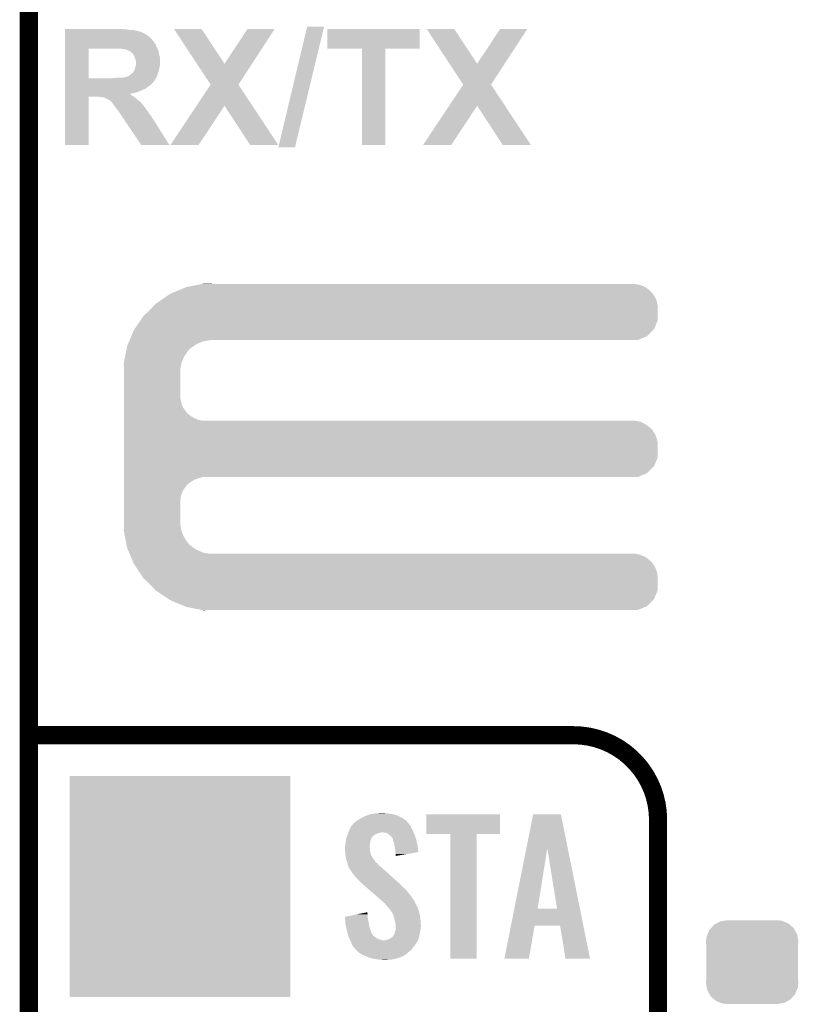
# Model space of a CAD drawing. Extents: x -0.05 to 0.95, y -0.15 to 2.1.
# Tile 15 of 51: x -0.05 to 0.2, y 0.66 to 0.99. Entities that reach past the tile are written whole.
import ezdxf

# ---------------------------------------------------------------- set-up
doc = ezdxf.new("R2010")
doc.units = 0
doc.layers.get('0').update_dxf_attribs({"linetype": 'CONTINUOUS'})
for name, color, linetype in [('LTE_IOT_13_CLICK_V101A_GKO', 9, 'CONTINUOUS'), ('LTE_IOT_13_CLICK_V101A_GTO', 11, 'CONTINUOUS'), ('LTE_IOT_13_CLICK_V101A_GTS', 8, 'CONTINUOUS')]:
    doc.layers.add(name, color=color, linetype=linetype)

# ---------------------------------------------------------------- blocks, each defined once
blk = doc.blocks.new('CUSTOM_86')
for points in [[(-0.01175, 0.01282), (-0.01057, 0.01347), (0.01194, 0.01282), (0.01032, 0.01347)], [(-0.01057, 0.01347), (-0.0092, 0.01369), (0.01032, 0.01347), (0.00976, 0.01369)], [(-0.0092, 0.01369), (-0.00825, 0.01385), (0.00976, 0.01369), (0.00825, 0.01385)], [(-0.01475, 0.00922), (-0.01419, 0.01059), (0.01485, 0.00922), (0.01409, 0.01059)], [(-0.01419, 0.01059), (-0.01358, 0.01127), (0.01409, 0.01059), (0.01371, 0.01127)], [(-0.01358, 0.01127), (-0.01263, 0.01234), (0.01371, 0.01127), (0.01249, 0.01234)], [(-0.01263, 0.01234), (-0.01175, 0.01282), (0.01249, 0.01234), (0.01194, 0.01282)], [(-0.01525, 0.0069), (-0.01508, 0.00841), (0.01525, 0.0069), (0.01499, 0.00841)], [(-0.0152, 0.00607), (-0.01525, 0.0069), (0.0152, 0.00607), (0.01525, 0.0069)], [(-0.01508, 0.00841), (-0.01475, 0.00922), (0.01499, 0.00841), (0.01485, 0.00922)], [(-0.0152, -0.00607), (-0.0152, 0.00607), (0.0152, -0.00607), (0.0152, 0.00607)], [(-0.01525, -0.0069), (-0.0152, -0.00607), (0.01525, -0.0069), (0.0152, -0.00607)], [(-0.01499, -0.00841), (-0.01525, -0.0069), (0.01508, -0.00841), (0.01525, -0.0069)], [(-0.01485, -0.00922), (-0.01499, -0.00841), (0.01475, -0.00922), (0.01508, -0.00841)], [(-0.01409, -0.01059), (-0.01485, -0.00922), (0.01419, -0.01059), (0.01475, -0.00922)], [(-0.01371, -0.01127), (-0.01409, -0.01059), (0.01358, -0.01127), (0.01419, -0.01059)], [(-0.01249, -0.01234), (-0.01371, -0.01127), (0.01263, -0.01234), (0.01358, -0.01127)], [(-0.01194, -0.01282), (-0.01249, -0.01234), (0.01175, -0.01282), (0.01263, -0.01234)], [(-0.01032, -0.01347), (-0.01194, -0.01282), (0.01057, -0.01347), (0.01175, -0.01282)], [(-0.00976, -0.01369), (-0.01032, -0.01347), (0.0092, -0.01369), (0.01057, -0.01347)], [(-0.00825, -0.01385), (-0.00976, -0.01369), (0.00825, -0.01385), (0.0092, -0.01369)]]:
    blk.add_solid(points)
blk = doc.blocks.new('SQUARE_89')
blk.add_solid([(0.0365, 0.0365), (0.0365, -0.0365), (-0.0365, 0.0365), (-0.0365, -0.0365)])

msp = doc.modelspace()

# ---------------------------------------------------------------- linework, layer by layer
at = {"layer": 'LTE_IOT_13_CLICK_V101A_GKO', "const_width": 0.006}
msp.add_lwpolyline([(-0.05, -0.15), (-0.05, 2.01)], dxfattribs=at)
at = {"layer": 'LTE_IOT_13_CLICK_V101A_GTO', "const_width": 0.006}
for points in [[(-0.05, 0.75), (0.13, 0.75)], [(0.158, -0.022), (0.158, 0.722)]]:
    msp.add_lwpolyline(points, dxfattribs=at)
msp.add_lwpolyline([(0.158, 0.722, 0.414214), (0.13, 0.75)], format="xyb", dxfattribs=at)
at = {"layer": 'LTE_IOT_13_CLICK_V101A_GTO'}
for points in [[(-0.038, 0.9833), (-0.038, 0.9834), (-0.019, 0.9833), (-0.0196, 0.9834)], [(-0.038, 0.9831), (-0.038, 0.9833), (-0.0168, 0.9831), (-0.0182, 0.9833)], [(-0.038, 0.983), (-0.038, 0.9831), (-0.0153, 0.983), (-0.0168, 0.9831)], [(-0.038, 0.9827), (-0.038, 0.983), (-0.0139, 0.9827), (-0.0153, 0.983)], [(-0.038, 0.9825), (-0.038, 0.9827), (-0.0133, 0.9825), (-0.0139, 0.9827)], [(0.00556, 0.9719), (-0.002, 0.9834), (0.0147, 0.9719), (0.0071, 0.9834)], [(-0.002, 0.9834), (-0.002, 0.9834), (0.0071, 0.9834), (-0.002, 0.9834)], [(0.0147, 0.9719), (0.0223, 0.9834), (0.0238, 0.9719), (0.0313, 0.9834)], [(0.0223, 0.9834), (0.0223, 0.9834), (0.0313, 0.9834), (0.0223, 0.9834)], [(0.0325, 0.9443), (0.042, 0.9841), (0.038, 0.9443), (0.0476, 0.9841)], [(0.042, 0.9841), (0.042, 0.9841), (0.0476, 0.9841), (0.042, 0.9841)], [(0.0487, 0.9769), (0.0487, 0.9834), (0.0792, 0.9769), (0.0792, 0.9834)], [(0.0487, 0.9834), (0.0487, 0.9834), (0.0792, 0.9834), (0.0487, 0.9834)], [(0.08906, 0.9719), (0.0815, 0.9834), (0.0982, 0.9719), (0.0906, 0.9834)], [(0.0815, 0.9834), (0.0815, 0.9834), (0.0906, 0.9834), (0.0815, 0.9834)], [(0.0982, 0.9719), (0.1058, 0.9834), (0.1073, 0.9719), (0.1148, 0.9834)], [(0.1058, 0.9834), (0.1058, 0.9834), (0.1148, 0.9834), (0.1058, 0.9834)], [(-0.038, 0.9824), (-0.038, 0.9825), (-0.0127, 0.9824), (-0.0133, 0.9825)], [(-0.038, 0.9823), (-0.038, 0.9824), (-0.0126, 0.9823), (-0.0127, 0.9824)], [(-0.038, 0.9821), (-0.038, 0.9823), (-0.0123, 0.9821), (-0.0126, 0.9823)], [(-0.038, 0.9819), (-0.038, 0.9821), (-0.0118, 0.9819), (-0.0123, 0.9821)], [(-0.038, 0.9815), (-0.038, 0.9819), (-0.0111, 0.9815), (-0.0118, 0.9819)], [(-0.038, 0.981), (-0.038, 0.9815), (-0.0104, 0.981), (-0.0111, 0.9815)], [(-0.038, 0.9804), (-0.038, 0.981), (-0.0097, 0.9804), (-0.0104, 0.981)], [(-0.038, 0.9796), (-0.038, 0.9804), (-0.009, 0.9796), (-0.0097, 0.9804)], [(-0.038, 0.9786), (-0.038, 0.9796), (-0.0083, 0.9786), (-0.009, 0.9796)], [(-0.038, 0.9785), (-0.038, 0.9786), (-0.0083, 0.9785), (-0.0083, 0.9786)], [(-0.038, 0.9784), (-0.038, 0.9785), (-0.0081, 0.9784), (-0.0083, 0.9785)], [(-0.038, 0.9782), (-0.038, 0.9784), (-0.008, 0.9782), (-0.0081, 0.9784)], [(-0.038, 0.9776), (-0.038, 0.9782), (-0.0078, 0.9776), (-0.008, 0.9782)], [(-0.038, 0.9769), (-0.038, 0.9776), (-0.0074, 0.9769), (-0.0078, 0.9776)], [(-0.038, 0.9671), (-0.038, 0.9769), (-0.0302, 0.9671), (-0.0302, 0.9769)], [(-0.038, 0.9769), (-0.038, 0.9769), (-0.0302, 0.9769), (-0.0214, 0.9769)], [(-0.0191, 0.9768), (-0.0196, 0.9769), (-0.00737, 0.9768), (-0.0074, 0.9769)], [(-0.0186, 0.9767), (-0.0188, 0.9768), (-0.00733, 0.9767), (-0.00737, 0.9768)], [(-0.0179, 0.9766), (-0.0186, 0.9767), (-0.0073, 0.9766), (-0.00733, 0.9767)], [(-0.0173, 0.9764), (-0.0179, 0.9766), (-0.00723, 0.9764), (-0.0073, 0.9766)], [(-0.0168, 0.9761), (-0.0173, 0.9764), (-0.00713, 0.9761), (-0.00723, 0.9764)], [(0.0601, 0.945), (0.0601, 0.9769), (0.0679, 0.945), (0.0679, 0.9769)], [(0.0601, 0.9769), (0.0601, 0.9769), (0.0679, 0.9769), (0.0792, 0.9769)], [(-0.0166, 0.976), (-0.0168, 0.9761), (-0.0071, 0.976), (-0.00713, 0.9761)], [(-0.0164, 0.9759), (-0.0166, 0.976), (-0.00708, 0.9759), (-0.0071, 0.976)], [(-0.0161, 0.9756), (-0.0164, 0.9759), (-0.00702, 0.9756), (-0.00708, 0.9759)], [(-0.0158, 0.9754), (-0.0161, 0.9756), (-0.00698, 0.9754), (-0.00702, 0.9756)], [(-0.0157, 0.9752), (-0.0158, 0.9754), (-0.00694, 0.9752), (-0.00698, 0.9754)], [(-0.01548, 0.975), (-0.0156, 0.9752), (-0.0069, 0.975), (-0.00694, 0.9752)], [(-0.015, 0.9742), (-0.01548, 0.975), (-0.00668, 0.9742), (-0.0069, 0.975)], [(-0.01494, 0.9739), (-0.015, 0.9742), (-0.0066, 0.9739), (-0.00668, 0.9742)], [(-0.0149, 0.9737), (-0.01494, 0.9739), (-0.0066, 0.9737), (-0.0066, 0.9739)], [(-0.0147, 0.9732), (-0.0149, 0.9737), (-0.0066, 0.9732), (-0.0066, 0.9737)], [(-0.0146, 0.9728), (-0.0147, 0.9732), (-0.0066, 0.9728), (-0.0066, 0.9732)], [(-0.0151, 0.9696), (-0.01498, 0.9701), (-0.00704, 0.9696), (-0.0069, 0.9701)], [(-0.01498, 0.9701), (-0.0149, 0.9704), (-0.0069, 0.9701), (-0.00684, 0.9704)], [(-0.0149, 0.9704), (-0.0147, 0.9709), (-0.00684, 0.9704), (-0.00674, 0.9709)], [(-0.0147, 0.9709), (-0.01467, 0.9711), (-0.00674, 0.9709), (-0.0067, 0.9711)], [(-0.01467, 0.9711), (-0.0146, 0.9715), (-0.0067, 0.9711), (-0.0066, 0.9715)], [(-0.0146, 0.9715), (-0.0146, 0.9728), (-0.0066, 0.9715), (-0.0066, 0.9728)], [(0.0101, 0.965), (0.00556, 0.9719), (0.0193, 0.965), (0.0238, 0.9719)], [(0.0936, 0.965), (0.08906, 0.9719), (0.1028, 0.965), (0.1073, 0.9719)], [(-0.038, 0.9666), (-0.038, 0.9671), (-0.0083, 0.9666), (-0.00801, 0.9671)], [(-0.038, 0.9671), (-0.038, 0.9671), (-0.0227, 0.9671), (-0.0302, 0.9671)], [(-0.038, 0.966), (-0.038, 0.9666), (-0.0087, 0.966), (-0.0083, 0.9666)], [(-0.0227, 0.9671), (-0.0216, 0.9672), (-0.00801, 0.9671), (-0.00795, 0.9672)], [(-0.0216, 0.9672), (-0.0204, 0.9673), (-0.00795, 0.9672), (-0.00789, 0.9673)], [(-0.0192, 0.9673), (-0.0187, 0.9674), (-0.00789, 0.9673), (-0.00783, 0.9674)], [(-0.0183, 0.9674), (-0.0179, 0.9675), (-0.00783, 0.9674), (-0.00777, 0.9675)], [(-0.0179, 0.9675), (-0.0176, 0.9676), (-0.00777, 0.9675), (-0.00772, 0.9676)], [(-0.0175, 0.9676), (-0.0174, 0.9677), (-0.00772, 0.9676), (-0.00766, 0.9677)], [(-0.0174, 0.9677), (-0.0171, 0.9678), (-0.00766, 0.9677), (-0.0076, 0.9678)], [(-0.0171, 0.9678), (-0.0168, 0.968), (-0.0076, 0.9678), (-0.00753, 0.968)], [(-0.0168, 0.968), (-0.0161, 0.9685), (-0.00753, 0.968), (-0.00737, 0.9685)], [(-0.0161, 0.9685), (-0.0157, 0.9688), (-0.00737, 0.9685), (-0.00727, 0.9688)], [(-0.0157, 0.9688), (-0.01555, 0.969), (-0.00727, 0.9688), (-0.0072, 0.969)], [(-0.01555, 0.969), (-0.0154, 0.9692), (-0.0072, 0.969), (-0.00715, 0.9692)], [(-0.0154, 0.9693), (-0.0151, 0.9696), (-0.00712, 0.9693), (-0.00704, 0.9696)], [(-0.0154, 0.9692), (-0.0154, 0.9693), (-0.00715, 0.9692), (-0.00712, 0.9693)], [(-0.038, 0.9655), (-0.038, 0.966), (-0.0091, 0.9655), (-0.0087, 0.966)], [(-0.038, 0.9654), (-0.038, 0.9655), (-0.0092, 0.9654), (-0.0091, 0.9655)], [(-0.038, 0.9652), (-0.038, 0.9654), (-0.0094, 0.9652), (-0.0093, 0.9654)], [(-0.038, 0.9654), (-0.038, 0.9654), (-0.0093, 0.9654), (-0.0092, 0.9654)], [(-0.038, 0.965), (-0.038, 0.9652), (-0.0096, 0.965), (-0.0094, 0.9652)], [(-0.038, 0.9648), (-0.038, 0.965), (-0.0099, 0.9648), (-0.0096, 0.965)], [(-0.038, 0.9645), (-0.038, 0.9648), (-0.0102, 0.9645), (-0.0099, 0.9648)], [(-0.038, 0.9643), (-0.038, 0.9645), (-0.0106, 0.9643), (-0.0102, 0.9645)], [(-0.038, 0.964), (-0.038, 0.9643), (-0.011, 0.964), (-0.0106, 0.9643)], [(-0.038, 0.9636), (-0.038, 0.964), (-0.0115, 0.9636), (-0.011, 0.964)], [(-0.038, 0.9634), (-0.038, 0.9636), (-0.0121, 0.9634), (-0.0115, 0.9636)], [(-0.038, 0.9631), (-0.038, 0.9634), (-0.0127, 0.9631), (-0.0121, 0.9634)], [(0.00544, 0.958), (0.0101, 0.965), (0.02392, 0.958), (0.0193, 0.965)], [(0.08894, 0.958), (0.0936, 0.965), (0.10742, 0.958), (0.1028, 0.965)], [(-0.038, 0.9628), (-0.038, 0.9631), (-0.0134, 0.9628), (-0.0127, 0.9631)], [(-0.038, 0.9625), (-0.038, 0.9628), (-0.0142, 0.9625), (-0.0134, 0.9628)], [(-0.038, 0.9621), (-0.038, 0.9625), (-0.0158, 0.9621), (-0.0142, 0.9625)], [(-0.038, 0.9619), (-0.038, 0.9621), (-0.01669, 0.9619), (-0.0158, 0.9621)], [(-0.038, 0.9617), (-0.038, 0.9619), (-0.0163, 0.9617), (-0.0166, 0.9619)], [(-0.038, 0.9619), (-0.038, 0.9619), (-0.0166, 0.9619), (-0.01669, 0.9619)], [(-0.038, 0.9614), (-0.038, 0.9617), (-0.0159, 0.9614), (-0.0163, 0.9617)], [(-0.038, 0.961), (-0.038, 0.9614), (-0.0153, 0.961), (-0.0159, 0.9614)], [(-0.038, 0.945), (-0.038, 0.961), (-0.0302, 0.945), (-0.0302, 0.961)], [(-0.038, 0.961), (-0.038, 0.961), (-0.0302, 0.961), (-0.027, 0.961)], [(-0.0263, 0.9609), (-0.027, 0.961), (-0.01516, 0.9609), (-0.0153, 0.961)], [(-0.0257, 0.9608), (-0.0263, 0.9609), (-0.01502, 0.9608), (-0.01516, 0.9609)], [(-0.025, 0.9607), (-0.0253, 0.9608), (-0.01488, 0.9607), (-0.01502, 0.9608)], [(-0.0248, 0.9606), (-0.025, 0.9607), (-0.01474, 0.9606), (-0.01488, 0.9607)], [(-0.02455, 0.9605), (-0.0248, 0.9606), (-0.0146, 0.9605), (-0.01474, 0.9606)], [(-0.0243, 0.9604), (-0.02455, 0.9605), (-0.01448, 0.9604), (-0.0146, 0.9605)], [(-0.0239, 0.9602), (-0.0243, 0.9604), (-0.01424, 0.9602), (-0.01448, 0.9604)], [(-0.02363, 0.96), (-0.0239, 0.9602), (-0.014, 0.96), (-0.01424, 0.9602)], [(-0.0235, 0.9599), (-0.02363, 0.96), (-0.01387, 0.9599), (-0.014, 0.96)], [(-0.0231, 0.9597), (-0.0235, 0.9599), (-0.0136, 0.9597), (-0.01387, 0.9599)], [(-0.0228, 0.9594), (-0.0231, 0.9597), (-0.0132, 0.9594), (-0.0136, 0.9597)], [(-0.0226, 0.9592), (-0.0228, 0.9594), (-0.01303, 0.9592), (-0.0132, 0.9594)], [(-0.0225, 0.959), (-0.0226, 0.9592), (-0.01286, 0.959), (-0.01303, 0.9592)], [(-0.0222, 0.9587), (-0.0225, 0.959), (-0.0126, 0.9587), (-0.01286, 0.959)], [(-0.022, 0.9584), (-0.0222, 0.9587), (-0.0123, 0.9584), (-0.0126, 0.9587)], [(-0.02162, 0.9579), (-0.022, 0.9584), (-0.012, 0.9579), (-0.0123, 0.9584)], [(-0.0214, 0.9576), (-0.02162, 0.9579), (-0.01175, 0.9576), (-0.012, 0.9579)], [(-0.02117, 0.9573), (-0.0214, 0.9576), (-0.0115, 0.9573), (-0.01175, 0.9576)], [(-0.0207, 0.9567), (-0.02117, 0.9573), (-0.01103, 0.9567), (-0.0115, 0.9573)], [(-0.02049, 0.9564), (-0.0207, 0.9567), (-0.0108, 0.9564), (-0.01103, 0.9567)], [(-0.0032, 0.945), (0.00544, 0.958), (0.0061, 0.945), (0.0147, 0.958)], [(0.0232, 0.945), (0.0147, 0.958), (0.0325, 0.945), (0.02392, 0.958)], [(0.0803, 0.945), (0.08894, 0.958), (0.0896, 0.945), (0.0982, 0.958)], [(0.1067, 0.945), (0.0982, 0.958), (0.116, 0.945), (0.10742, 0.958)], [(-0.02014, 0.9559), (-0.02049, 0.9564), (-0.0105, 0.9559), (-0.0108, 0.9564)], [(-0.02, 0.9557), (-0.02014, 0.9559), (-0.01037, 0.9557), (-0.0105, 0.9559)], [(-0.01973, 0.9553), (-0.02, 0.9557), (-0.0101, 0.9553), (-0.01037, 0.9557)], [(-0.0194, 0.9548), (-0.01973, 0.9553), (-0.00968, 0.9548), (-0.0101, 0.9553)], [(-0.01932, 0.9547), (-0.0194, 0.9548), (-0.0096, 0.9547), (-0.00968, 0.9548)], [(-0.0191, 0.9544), (-0.01932, 0.9547), (-0.00943, 0.9544), (-0.0096, 0.9547)], [(-0.0189, 0.954), (-0.0191, 0.9544), (-0.0092, 0.954), (-0.00943, 0.9544)], [(-0.0186, 0.9538), (-0.0189, 0.954), (-0.00906, 0.9538), (-0.0092, 0.954)], [(-0.0185, 0.9535), (-0.0186, 0.9538), (-0.00884, 0.9535), (-0.00906, 0.9538)], [(-0.0184, 0.9534), (-0.0185, 0.9535), (-0.00877, 0.9534), (-0.00884, 0.9535)], [(-0.0184, 0.9533), (-0.0184, 0.9534), (-0.0087, 0.9533), (-0.00877, 0.9534)], [(-0.01786, 0.9525), (-0.0184, 0.9533), (-0.0082, 0.9525), (-0.0087, 0.9533)], [(-0.0128, 0.945), (-0.01786, 0.9525), (-0.0035, 0.945), (-0.0082, 0.9525)], [(0.0325, 0.945), (0.0325, 0.945), (0.0325, 0.945), (0.0232, 0.945)], [(0.116, 0.945), (0.116, 0.945), (0.116, 0.945), (0.1067, 0.945)], [(0.00017, 0.8973), (0.0021, 0.8981), (0.1549, 0.8973), (0.15374, 0.8981)], [(0.0021, 0.8981), (0.00261, 0.8982), (0.15374, 0.8981), (0.1536, 0.8982)], [(0.00261, 0.8982), (0.00566, 0.8988), (0.1536, 0.8982), (0.1521, 0.8988)], [(0.00566, 0.8988), (0.00719, 0.8991), (0.1521, 0.8988), (0.1505, 0.8991)], [(0.00719, 0.8991), (0.0077, 0.8992), (0.0106, 0.8991), (0.0106, 0.8992)], [(0.0077, 0.8992), (0.0077, 0.8992), (0.0106, 0.8992), (0.0077, 0.8992)], [(-0.00698, 0.8933), (-0.0048, 0.8948), (0.1576, 0.8933), (0.157, 0.8948)], [(-0.0048, 0.8948), (-0.0032, 0.8959), (0.157, 0.8948), (0.15624, 0.8959)], [(-0.0032, 0.8959), (-0.00272, 0.8961), (0.15624, 0.8959), (0.1561, 0.8961)], [(-0.00272, 0.8961), (0.00017, 0.8973), (0.1561, 0.8961), (0.1549, 0.8973)], [(-0.01, 0.8905), (-0.00886, 0.8917), (0.1579, 0.8905), (0.1579, 0.8917)], [(-0.00886, 0.8917), (-0.008, 0.8926), (0.1579, 0.8917), (0.15773, 0.8926)], [(-0.008, 0.8926), (-0.00698, 0.8933), (0.15773, 0.8926), (0.1576, 0.8933)], [(-0.01299, 0.8872), (-0.0121, 0.8885), (0.1579, 0.8872), (0.1579, 0.8885)], [(-0.0121, 0.8885), (-0.01, 0.8905), (0.1579, 0.8885), (0.1579, 0.8905)], [(-0.01503, 0.8842), (-0.01299, 0.8872), (0.1567, 0.8842), (0.1579, 0.8872)], [(-0.01663, 0.8806), (-0.01613, 0.8818), (0.1513, 0.8806), (0.1543, 0.8818)], [(-0.01613, 0.8818), (-0.0153, 0.8838), (0.1543, 0.8818), (0.1563, 0.8838)], [(-0.0153, 0.8838), (-0.01503, 0.8842), (0.1563, 0.8838), (0.1567, 0.8842)], [(-0.0175, 0.8785), (-0.01717, 0.8793), (0.00436, 0.8785), (0.0056, 0.8793)], [(-0.01717, 0.8793), (-0.01684, 0.8801), (0.0056, 0.8793), (0.0075, 0.8801)], [(-0.01684, 0.8801), (-0.01667, 0.8805), (0.0075, 0.8801), (0.0096, 0.8805)], [(-0.01667, 0.8805), (-0.01663, 0.8806), (0.0096, 0.8805), (0.0106, 0.8806)], [(-0.01819, 0.875), (-0.01785, 0.8767), (0.0013, 0.875), (0.0024, 0.8767)], [(-0.01785, 0.8767), (-0.0177, 0.8775), (0.0024, 0.8767), (0.0031, 0.8775)], [(-0.0177, 0.8775), (-0.01756, 0.8782), (0.0031, 0.8775), (0.0039, 0.8782)], [(-0.01756, 0.8782), (-0.0175, 0.8785), (0.0039, 0.8782), (0.00436, 0.8785)], [(-0.0186, 0.8729), (-0.01856, 0.8731), (0.00046, 0.8729), (0.0005, 0.8731)], [(-0.01854, 0.8711), (-0.0186, 0.8729), (0.0001, 0.8711), (0.00046, 0.8729)], [(-0.01856, 0.8731), (-0.01819, 0.875), (0.0005, 0.8731), (0.0013, 0.875)], [(-0.0185, 0.87), (-0.01854, 0.8711), (0.0001, 0.87), (0.0001, 0.8711)], [(-0.0185, 0.8614), (-0.0185, 0.87), (0.0001, 0.8614), (0.0001, 0.87)], [(-0.0185, 0.8598), (-0.0185, 0.8614), (0.0004, 0.8598), (0.0001, 0.8614)], [(-0.0185, 0.8583), (-0.0185, 0.8598), (0.001, 0.8583), (0.0004, 0.8598)], [(-0.0185, 0.8569), (-0.0185, 0.8583), (0.002, 0.8569), (0.001, 0.8583)], [(-0.0185, 0.8563), (-0.0185, 0.8569), (0.0025, 0.8563), (0.002, 0.8569)], [(-0.0185, 0.8558), (-0.0185, 0.8563), (0.0031, 0.8558), (0.0025, 0.8563)], [(-0.0185, 0.8549), (-0.0185, 0.8558), (0.0045, 0.8549), (0.0031, 0.8558)], [(-0.0185, 0.8542), (-0.0185, 0.8549), (0.006, 0.8542), (0.0045, 0.8549)], [(-0.0185, 0.8539), (-0.0185, 0.8542), (0.0075, 0.8539), (0.006, 0.8542)], [(-0.0185, 0.8536), (-0.0185, 0.8539), (0.1521, 0.8536), (0.1505, 0.8539)], [(-0.0185, 0.8529), (-0.0185, 0.8536), (0.1536, 0.8529), (0.1521, 0.8536)], [(-0.0185, 0.852), (-0.0185, 0.8529), (0.1549, 0.852), (0.1536, 0.8529)], [(-0.0185, 0.8515), (-0.0185, 0.852), (0.1555, 0.8515), (0.1549, 0.852)], [(-0.0185, 0.8509), (-0.0185, 0.8515), (0.1561, 0.8509), (0.1555, 0.8515)], [(-0.0185, 0.8495), (-0.0185, 0.8509), (0.157, 0.8495), (0.1561, 0.8509)], [(-0.0185, 0.848), (-0.0185, 0.8495), (0.1576, 0.848), (0.157, 0.8495)], [(-0.0185, 0.8464), (-0.0185, 0.848), (0.1579, 0.8464), (0.1576, 0.848)], [(-0.0185, 0.8419), (-0.0185, 0.8464), (0.1579, 0.8419), (0.1579, 0.8464)], [(-0.0185, 0.8389), (-0.0185, 0.8419), (0.1567, 0.8389), (0.1579, 0.8419)], [(-0.0185, 0.8366), (-0.0185, 0.8389), (0.1543, 0.8366), (0.1567, 0.8389)], [(-0.0185, 0.8353), (-0.0185, 0.8366), (0.1513, 0.8353), (0.1543, 0.8366)], [(-0.0185, 0.8349), (-0.0185, 0.8353), (0.006, 0.8349), (0.0075, 0.8353)], [(-0.0185, 0.8343), (-0.0185, 0.8349), (0.0045, 0.8343), (0.006, 0.8349)], [(-0.0185, 0.8334), (-0.0185, 0.8343), (0.0031, 0.8334), (0.0045, 0.8343)], [(-0.0185, 0.8329), (-0.0185, 0.8334), (0.0025, 0.8329), (0.0031, 0.8334)], [(-0.0185, 0.8323), (-0.0185, 0.8329), (0.002, 0.8323), (0.0025, 0.8329)], [(-0.0185, 0.8309), (-0.0185, 0.8323), (0.001, 0.8309), (0.002, 0.8323)], [(-0.0185, 0.8294), (-0.0185, 0.8309), (0.0004, 0.8294), (0.001, 0.8309)], [(-0.0185, 0.8278), (-0.0185, 0.8294), (0.0001, 0.8278), (0.0004, 0.8294)], [(-0.0185, 0.8205), (-0.0185, 0.8278), (0.0001, 0.8205), (0.0001, 0.8278)], [(-0.01853, 0.8195), (-0.0185, 0.8205), (0.0001, 0.8195), (0.0001, 0.8205)], [(-0.0186, 0.8176), (-0.01853, 0.8195), (0.00046, 0.8176), (0.0001, 0.8195)], [(-0.01856, 0.8174), (-0.0186, 0.8176), (0.0005, 0.8174), (0.00046, 0.8176)], [(-0.01819, 0.8155), (-0.01856, 0.8174), (0.0013, 0.8155), (0.0005, 0.8174)], [(-0.01785, 0.8138), (-0.01819, 0.8155), (0.0024, 0.8138), (0.0013, 0.8155)], [(-0.0177, 0.813), (-0.01785, 0.8138), (0.0031, 0.813), (0.0024, 0.8138)], [(-0.01756, 0.8123), (-0.0177, 0.813), (0.0039, 0.8123), (0.0031, 0.813)], [(-0.0175, 0.812), (-0.01756, 0.8123), (0.00436, 0.812), (0.0039, 0.8123)], [(-0.01717, 0.8112), (-0.0175, 0.812), (0.0056, 0.8112), (0.00436, 0.812)], [(-0.01684, 0.8104), (-0.01717, 0.8112), (0.0075, 0.8104), (0.0056, 0.8112)], [(-0.01667, 0.81), (-0.01684, 0.8104), (0.0096, 0.81), (0.0075, 0.8104)], [(-0.0165, 0.8096), (-0.01667, 0.81), (0.1521, 0.8096), (0.1505, 0.81)], [(-0.01625, 0.809), (-0.0165, 0.8096), (0.1536, 0.809), (0.1521, 0.8096)], [(-0.01588, 0.8081), (-0.01625, 0.809), (0.1549, 0.8081), (0.1536, 0.809)], [(-0.01563, 0.8075), (-0.01588, 0.8081), (0.1555, 0.8075), (0.1549, 0.8081)], [(-0.01542, 0.807), (-0.01563, 0.8075), (0.1561, 0.807), (0.1555, 0.8075)], [(-0.0153, 0.8067), (-0.01542, 0.807), (0.15629, 0.8067), (0.1561, 0.807)], [(-0.01457, 0.8056), (-0.0153, 0.8067), (0.157, 0.8056), (0.15629, 0.8067)], [(-0.01357, 0.8041), (-0.01457, 0.8056), (0.1576, 0.8041), (0.157, 0.8056)], [(-0.0125, 0.8025), (-0.01357, 0.8041), (0.1579, 0.8025), (0.1576, 0.8041)], [(-0.0121, 0.8019), (-0.0125, 0.8025), (0.1579, 0.8019), (0.1579, 0.8025)], [(-0.01, 0.7999), (-0.0121, 0.8019), (0.1579, 0.7999), (0.1579, 0.8019)], [(-0.00819, 0.798), (-0.01, 0.7999), (0.1579, 0.798), (0.1579, 0.7999)], [(-0.008, 0.7978), (-0.00819, 0.798), (0.15782, 0.7978), (0.1579, 0.798)], [(-0.0038, 0.795), (-0.008, 0.7978), (0.1567, 0.795), (0.15782, 0.7978)], [(-0.0032, 0.7946), (-0.0038, 0.795), (0.1563, 0.7946), (0.1567, 0.795)], [(0.00162, 0.7926), (-0.0032, 0.7946), (0.1543, 0.7926), (0.1563, 0.7946)], [(0.0021, 0.7924), (0.00162, 0.7926), (0.1538, 0.7924), (0.1543, 0.7926)], [(0.00719, 0.7914), (0.0021, 0.7924), (0.1513, 0.7914), (0.1538, 0.7924)], [(0.0077, 0.7913), (0.00719, 0.7914), (0.0077, 0.7913), (0.0106, 0.7914)], [(0.0592, 0.7222), (0.0602, 0.7228), (0.07418, 0.7222), (0.0732, 0.7228)], [(0.0602, 0.7228), (0.0615, 0.7234), (0.0732, 0.7228), (0.07191, 0.7234)], [(0.0615, 0.7234), (0.0618, 0.7235), (0.07191, 0.7234), (0.0717, 0.7235)], [(0.0618, 0.7235), (0.063, 0.7239), (0.0717, 0.7235), (0.0703, 0.7239)], [(0.063, 0.7239), (0.06427, 0.7241), (0.0703, 0.7239), (0.069, 0.7241)], [(0.06427, 0.7241), (0.0649, 0.7242), (0.069, 0.7241), (0.0679, 0.7242)], [(0.0649, 0.7242), (0.0669, 0.7243), (0.0679, 0.7242), (0.0675, 0.7243)], [(0.0814, 0.7174), (0.0814, 0.7238), (0.1058, 0.7174), (0.1058, 0.7238)], [(0.0814, 0.7238), (0.0814, 0.7238), (0.1058, 0.7238), (0.0814, 0.7238)], [(0.11448, 0.71269), (0.1167, 0.7238), (0.12814, 0.71269), (0.1259, 0.7238)], [(0.1167, 0.7238), (0.1167, 0.7238), (0.1259, 0.7238), (0.1167, 0.7238)], [(0.0559, 0.7186), (0.05633, 0.7194), (0.07686, 0.7186), (0.0765, 0.7194)], [(0.05633, 0.7194), (0.0567, 0.7201), (0.0765, 0.7194), (0.07615, 0.7201)], [(0.0567, 0.7201), (0.05679, 0.7202), (0.07615, 0.7201), (0.0761, 0.7202)], [(0.05679, 0.7202), (0.05716, 0.7206), (0.0761, 0.7202), (0.0757, 0.7206)], [(0.05716, 0.7206), (0.05734, 0.7208), (0.0757, 0.7206), (0.0756, 0.7208)], [(0.05734, 0.7208), (0.0578, 0.7213), (0.0756, 0.7208), (0.07514, 0.7213)], [(0.0578, 0.7213), (0.058, 0.7214), (0.07514, 0.7213), (0.07505, 0.7214)], [(0.058, 0.7214), (0.0584, 0.7217), (0.07505, 0.7214), (0.07477, 0.7217)], [(0.0584, 0.7217), (0.05888, 0.722), (0.07477, 0.7217), (0.0745, 0.722)], [(0.05888, 0.722), (0.0592, 0.7222), (0.0745, 0.722), (0.07418, 0.7222)], [(0.0549, 0.7158), (0.05504, 0.7162), (0.0632, 0.7158), (0.0634, 0.7162)], [(0.05504, 0.7162), (0.05515, 0.7165), (0.0634, 0.7162), (0.0636, 0.7165)], [(0.05515, 0.7165), (0.05519, 0.7166), (0.0636, 0.7165), (0.0638, 0.7166)], [(0.05519, 0.7166), (0.05522, 0.7167), (0.0638, 0.7166), (0.0638, 0.7167)], [(0.05522, 0.7167), (0.05533, 0.717), (0.0638, 0.7167), (0.0642, 0.717)], [(0.05533, 0.717), (0.05547, 0.7174), (0.0642, 0.717), (0.0648, 0.7174)], [(0.05547, 0.7174), (0.05558, 0.7177), (0.0648, 0.7174), (0.0658, 0.7177)], [(0.05558, 0.7177), (0.05561, 0.7178), (0.0658, 0.7177), (0.0663, 0.7178)], [(0.05561, 0.7178), (0.05565, 0.7179), (0.0663, 0.7178), (0.0666, 0.7179)], [(0.05565, 0.7179), (0.05579, 0.7183), (0.07717, 0.7179), (0.077, 0.7183)], [(0.05565, 0.7179), (0.05565, 0.7179), (0.0666, 0.7179), (0.0669, 0.7179)], [(0.05579, 0.7183), (0.0559, 0.7186), (0.077, 0.7183), (0.07686, 0.7186)], [(0.0678, 0.7178), (0.0669, 0.7179), (0.07721, 0.7178), (0.07717, 0.7179)], [(0.0685, 0.7176), (0.0678, 0.7178), (0.0773, 0.7176), (0.07721, 0.7178)], [(0.0691, 0.7172), (0.0685, 0.7176), (0.07747, 0.7172), (0.0773, 0.7176)], [(0.0694, 0.7169), (0.0691, 0.7172), (0.0776, 0.7169), (0.07747, 0.7172)], [(0.0695, 0.7168), (0.0694, 0.7169), (0.07763, 0.7168), (0.0776, 0.7169)], [(0.0699, 0.7165), (0.0695, 0.7168), (0.07773, 0.7165), (0.07763, 0.7168)], [(0.0701, 0.7161), (0.0699, 0.7165), (0.07787, 0.7161), (0.07773, 0.7165)], [(0.0703, 0.7159), (0.0701, 0.7161), (0.07793, 0.7159), (0.07787, 0.7161)], [(0.0703, 0.7158), (0.0703, 0.7159), (0.07797, 0.7158), (0.07793, 0.7159)], [(0.0893, 0.6762), (0.0893, 0.7174), (0.098, 0.6762), (0.098, 0.7174)], [(0.0893, 0.7174), (0.0893, 0.7174), (0.098, 0.7174), (0.1058, 0.7174)], [(0.0545, 0.7131), (0.05457, 0.7134), (0.0627, 0.7131), (0.0627, 0.7134)], [(0.0545, 0.713), (0.0545, 0.7131), (0.0627, 0.713), (0.0627, 0.7131)], [(0.0545, 0.7126), (0.0545, 0.713), (0.0628, 0.7126), (0.0627, 0.713)], [(0.05454, 0.712), (0.0545, 0.7126), (0.0628, 0.712), (0.0628, 0.7126)], [(0.05457, 0.7134), (0.0546, 0.7135), (0.0627, 0.7134), (0.06271, 0.7135)], [(0.0546, 0.7135), (0.05467, 0.7142), (0.06271, 0.7135), (0.0628, 0.7142)], [(0.05467, 0.7142), (0.0547, 0.7145), (0.0628, 0.7142), (0.06285, 0.7145)], [(0.0547, 0.7145), (0.05484, 0.7154), (0.06285, 0.7145), (0.063, 0.7154)], [(0.05484, 0.7154), (0.0549, 0.7158), (0.063, 0.7154), (0.0632, 0.7158)], [(0.0704, 0.7154), (0.0703, 0.7158), (0.0781, 0.7154), (0.07797, 0.7158)], [(0.0705, 0.715), (0.0704, 0.7154), (0.07818, 0.715), (0.0781, 0.7154)], [(0.0708, 0.7141), (0.0705, 0.715), (0.07837, 0.7141), (0.07818, 0.715)], [(0.07089, 0.7135), (0.0708, 0.7141), (0.0785, 0.7135), (0.07837, 0.7141)], [(0.0711, 0.7122), (0.07089, 0.7135), (0.07869, 0.7122), (0.0785, 0.7135)], [(0.11049, 0.6927), (0.11448, 0.71269), (0.1182, 0.6927), (0.1214, 0.71269)], [(0.1246, 0.6927), (0.1214, 0.71269), (0.13217, 0.6927), (0.12814, 0.71269)], [(0.0546, 0.7112), (0.05454, 0.712), (0.06293, 0.7112), (0.0628, 0.712)], [(0.05463, 0.7108), (0.0546, 0.7112), (0.063, 0.7108), (0.06293, 0.7112)], [(0.0547, 0.7099), (0.05463, 0.7108), (0.06342, 0.7099), (0.063, 0.7108)], [(0.05481, 0.7095), (0.0547, 0.7099), (0.0636, 0.7095), (0.06342, 0.7099)], [(0.05484, 0.7094), (0.05481, 0.7095), (0.0637, 0.7094), (0.0636, 0.7095)], [(0.05489, 0.7092), (0.05484, 0.7094), (0.0638, 0.7092), (0.0637, 0.7094)], [(0.0712, 0.7114), (0.0711, 0.7122), (0.0788, 0.7114), (0.07869, 0.7122)], [(0.0713, 0.7107), (0.0712, 0.7114), (0.07476, 0.7107), (0.0788, 0.7114)], [(0.0713, 0.7101), (0.0713, 0.7107), (0.0713, 0.7101), (0.07476, 0.7107)], [(0.05495, 0.709), (0.05489, 0.7092), (0.064, 0.709), (0.0638, 0.7092)], [(0.055, 0.7088), (0.05495, 0.709), (0.06415, 0.7088), (0.064, 0.709)], [(0.05507, 0.7086), (0.055, 0.7088), (0.0643, 0.7086), (0.06415, 0.7088)], [(0.05527, 0.708), (0.05507, 0.7086), (0.0647, 0.708), (0.0643, 0.7086)], [(0.0553, 0.7079), (0.05527, 0.708), (0.06485, 0.7079), (0.0647, 0.708)], [(0.05538, 0.7076), (0.0553, 0.7079), (0.0653, 0.7076), (0.06485, 0.7079)], [(0.0555, 0.7071), (0.05538, 0.7076), (0.06566, 0.7071), (0.0653, 0.7076)], [(0.05558, 0.7069), (0.0555, 0.7071), (0.0658, 0.7069), (0.06566, 0.7071)], [(0.0557, 0.7066), (0.05558, 0.7069), (0.0662, 0.7066), (0.0658, 0.7069)], [(0.05577, 0.7063), (0.0557, 0.7066), (0.0666, 0.7063), (0.0662, 0.7066)], [(0.0558, 0.7062), (0.05577, 0.7063), (0.06671, 0.7062), (0.0666, 0.7063)], [(0.0559, 0.7061), (0.0558, 0.7062), (0.06682, 0.7061), (0.06671, 0.7062)], [(0.0571, 0.7043), (0.0559, 0.7061), (0.06883, 0.7043), (0.06682, 0.7061)], [(0.0579, 0.7033), (0.0571, 0.7043), (0.06994, 0.7033), (0.06883, 0.7043)], [(0.0585, 0.7026), (0.0579, 0.7033), (0.07072, 0.7026), (0.06994, 0.7033)], [(0.0601, 0.701), (0.0585, 0.7026), (0.0725, 0.701), (0.07072, 0.7026)], [(0.06022, 0.7009), (0.0601, 0.701), (0.0727, 0.7009), (0.0725, 0.701)], [(0.06068, 0.7005), (0.06022, 0.7009), (0.073, 0.7005), (0.0727, 0.7009)], [(0.06137, 0.6999), (0.06068, 0.7005), (0.0736, 0.6999), (0.073, 0.7005)], [(0.06218, 0.6992), (0.06137, 0.6999), (0.0744, 0.6992), (0.0736, 0.6999)], [(0.06333, 0.6982), (0.06218, 0.6992), (0.0753, 0.6982), (0.0744, 0.6992)], [(0.06587, 0.696), (0.06333, 0.6982), (0.0769, 0.696), (0.0753, 0.6982)], [(0.0661, 0.6958), (0.06587, 0.696), (0.07703, 0.6958), (0.0769, 0.696)], [(0.06723, 0.6948), (0.0661, 0.6958), (0.0777, 0.6948), (0.07703, 0.6958)], [(0.06745, 0.6946), (0.06723, 0.6948), (0.0777, 0.6946), (0.0777, 0.6948)], [(0.06779, 0.6943), (0.06745, 0.6946), (0.0779, 0.6943), (0.0777, 0.6946)], [(0.0679, 0.6942), (0.06779, 0.6943), (0.07795, 0.6942), (0.0779, 0.6943)], [(0.0685, 0.6934), (0.0679, 0.6942), (0.07835, 0.6934), (0.07795, 0.6942)], [(0.0691, 0.6928), (0.0685, 0.6934), (0.07865, 0.6928), (0.07835, 0.6934)], [(0.0545, 0.69), (0.05845, 0.6908), (0.062, 0.69), (0.062, 0.6908)], [(0.05451, 0.6899), (0.0545, 0.69), (0.062, 0.6899), (0.062, 0.69)], [(0.05459, 0.6889), (0.05451, 0.6899), (0.0622, 0.6889), (0.062, 0.6899)], [(0.05845, 0.6908), (0.06092, 0.6913), (0.062, 0.6908), (0.0619, 0.6913)], [(0.06092, 0.6913), (0.0619, 0.6915), (0.0619, 0.6913), (0.0619, 0.6915)], [(0.06915, 0.6927), (0.0691, 0.6928), (0.0787, 0.6927), (0.07865, 0.6928)], [(0.0694, 0.6922), (0.06915, 0.6927), (0.07884, 0.6922), (0.0787, 0.6927)], [(0.0698, 0.6919), (0.0694, 0.6922), (0.07892, 0.6919), (0.07884, 0.6922)], [(0.0699, 0.6916), (0.0698, 0.6919), (0.079, 0.6916), (0.07892, 0.6919)], [(0.07, 0.6915), (0.0699, 0.6916), (0.07902, 0.6915), (0.079, 0.6916)], [(0.0704, 0.6908), (0.07, 0.6915), (0.07918, 0.6908), (0.07902, 0.6915)], [(0.07057, 0.6903), (0.0704, 0.6908), (0.0793, 0.6903), (0.07918, 0.6908)], [(0.0707, 0.6899), (0.07057, 0.6903), (0.07935, 0.6899), (0.0793, 0.6903)], [(0.07097, 0.6888), (0.0707, 0.6899), (0.0795, 0.6888), (0.07935, 0.6899)], [(0.10938, 0.6871), (0.11049, 0.6927), (0.1333, 0.6871), (0.13217, 0.6927)], [(0.11049, 0.6927), (0.11049, 0.6927), (0.1246, 0.6927), (0.1182, 0.6927)], [(0.0547, 0.6875), (0.05459, 0.6889), (0.06245, 0.6875), (0.0622, 0.6889)], [(0.05488, 0.6867), (0.0547, 0.6875), (0.0626, 0.6867), (0.06245, 0.6875)], [(0.05513, 0.6856), (0.05488, 0.6867), (0.0629, 0.6856), (0.0626, 0.6867)], [(0.0711, 0.6883), (0.07097, 0.6888), (0.07953, 0.6883), (0.0795, 0.6888)], [(0.07128, 0.6872), (0.0711, 0.6883), (0.0796, 0.6872), (0.07953, 0.6883)], [(0.0713, 0.6871), (0.07128, 0.6872), (0.0796, 0.6871), (0.0796, 0.6872)], [(0.0713, 0.6867), (0.0713, 0.6871), (0.0796, 0.6867), (0.0796, 0.6871)], [(0.0713, 0.686), (0.0713, 0.6867), (0.0795, 0.686), (0.0796, 0.6867)], [(0.1072, 0.6762), (0.10938, 0.6871), (0.1153, 0.6762), (0.1172, 0.6871)], [(0.10938, 0.6871), (0.10938, 0.6871), (0.1172, 0.6871), (0.1256, 0.6871)], [(0.1274, 0.6762), (0.1256, 0.6871), (0.1355, 0.6762), (0.1333, 0.6871)], [(0.0552, 0.6853), (0.05513, 0.6856), (0.06302, 0.6853), (0.0629, 0.6856)], [(0.05538, 0.6846), (0.0552, 0.6853), (0.0633, 0.6846), (0.06302, 0.6853)], [(0.05541, 0.6845), (0.05538, 0.6846), (0.0634, 0.6845), (0.0633, 0.6846)], [(0.05549, 0.6842), (0.05541, 0.6845), (0.0636, 0.6842), (0.0634, 0.6845)], [(0.05559, 0.6838), (0.05549, 0.6842), (0.0639, 0.6838), (0.0636, 0.6842)], [(0.0557, 0.6834), (0.05559, 0.6838), (0.0643, 0.6834), (0.0639, 0.6838)], [(0.05589, 0.683), (0.0557, 0.6834), (0.0649, 0.683), (0.0643, 0.6834)], [(0.0699, 0.6831), (0.07017, 0.6833), (0.07893, 0.6831), (0.079, 0.6833)], [(0.07017, 0.6833), (0.0703, 0.6834), (0.079, 0.6833), (0.07902, 0.6834)], [(0.0703, 0.6835), (0.0704, 0.6836), (0.07904, 0.6835), (0.07906, 0.6836)], [(0.0703, 0.6834), (0.0703, 0.6835), (0.07902, 0.6834), (0.07904, 0.6835)], [(0.0704, 0.6836), (0.0706, 0.6839), (0.07906, 0.6836), (0.07912, 0.6839)], [(0.0706, 0.6839), (0.0708, 0.6843), (0.07912, 0.6839), (0.0792, 0.6843)], [(0.0708, 0.6843), (0.071, 0.6847), (0.0792, 0.6843), (0.07929, 0.6847)], [(0.071, 0.6847), (0.07108, 0.6852), (0.07929, 0.6847), (0.0794, 0.6852)], [(0.07108, 0.6852), (0.0711, 0.6853), (0.0794, 0.6852), (0.07941, 0.6853)], [(0.0711, 0.6853), (0.0713, 0.6859), (0.07941, 0.6853), (0.07949, 0.6859)], [(0.0713, 0.6859), (0.0713, 0.686), (0.07949, 0.6859), (0.0795, 0.686)], [(0.05607, 0.6826), (0.05589, 0.683), (0.0656, 0.6826), (0.0649, 0.683)], [(0.05621, 0.6823), (0.05607, 0.6826), (0.0665, 0.6823), (0.0656, 0.6826)], [(0.05626, 0.6822), (0.05621, 0.6823), (0.0674, 0.6822), (0.0665, 0.6823)], [(0.05631, 0.6821), (0.05626, 0.6822), (0.0786, 0.6821), (0.07863, 0.6822)], [(0.0564, 0.6819), (0.05631, 0.6821), (0.07848, 0.6819), (0.0786, 0.6821)], [(0.05673, 0.6811), (0.0564, 0.6819), (0.078, 0.6811), (0.07848, 0.6819)], [(0.05677, 0.681), (0.05673, 0.6811), (0.0779, 0.681), (0.078, 0.6811)], [(0.0569, 0.6807), (0.05677, 0.681), (0.0777, 0.6807), (0.0779, 0.681)], [(0.05723, 0.6802), (0.0569, 0.6807), (0.0774, 0.6802), (0.0777, 0.6807)], [(0.0575, 0.6798), (0.05723, 0.6802), (0.077, 0.6798), (0.0774, 0.6802)], [(0.0677, 0.6822), (0.068, 0.6823), (0.07863, 0.6822), (0.07867, 0.6823)], [(0.068, 0.6823), (0.0685, 0.6824), (0.07867, 0.6823), (0.0787, 0.6824)], [(0.0685, 0.6824), (0.0694, 0.6828), (0.0787, 0.6824), (0.07883, 0.6828)], [(0.0694, 0.6828), (0.0699, 0.6831), (0.07883, 0.6828), (0.07893, 0.6831)], [(0.0576, 0.6797), (0.0575, 0.6798), (0.0769, 0.6797), (0.077, 0.6798)], [(0.0579, 0.6794), (0.0576, 0.6797), (0.07669, 0.6794), (0.0769, 0.6797)], [(0.058, 0.6792), (0.0579, 0.6794), (0.07654, 0.6792), (0.07669, 0.6794)], [(0.05822, 0.679), (0.058, 0.6792), (0.0764, 0.679), (0.07654, 0.6792)], [(0.05887, 0.6784), (0.05822, 0.679), (0.0756, 0.6784), (0.0764, 0.679)], [(0.0593, 0.678), (0.05887, 0.6784), (0.07514, 0.678), (0.0756, 0.6784)], [(0.05986, 0.6777), (0.0593, 0.678), (0.0748, 0.6777), (0.07514, 0.678)], [(0.0608, 0.6772), (0.05986, 0.6777), (0.07405, 0.6772), (0.0748, 0.6777)], [(0.06104, 0.6771), (0.0608, 0.6772), (0.0739, 0.6771), (0.07405, 0.6772)], [(0.06129, 0.677), (0.06104, 0.6771), (0.0738, 0.677), (0.0739, 0.6771)], [(0.06153, 0.6769), (0.06129, 0.677), (0.0734, 0.6769), (0.0738, 0.677)], [(0.06226, 0.6766), (0.06153, 0.6769), (0.0728, 0.6766), (0.0734, 0.6769)], [(0.0625, 0.6765), (0.06226, 0.6766), (0.07245, 0.6765), (0.0728, 0.6766)], [(0.0629, 0.6764), (0.0625, 0.6765), (0.0721, 0.6764), (0.07245, 0.6765)], [(0.0641, 0.6761), (0.0629, 0.6764), (0.0712, 0.6761), (0.0721, 0.6764)], [(0.0654, 0.6759), (0.0641, 0.6761), (0.0702, 0.6759), (0.0712, 0.6761)], [(0.0661, 0.6758), (0.0654, 0.6759), (0.069, 0.6758), (0.0702, 0.6759)], [(0.067, 0.6757), (0.0666, 0.6758), (0.0677, 0.6757), (0.069, 0.6758)], [(0.1355, 0.6762), (0.1355, 0.6762), (0.1355, 0.6762), (0.1274, 0.6762)]]:
    msp.add_solid(points, dxfattribs=at)

# ---------------------------------------------------------------- block references
at = {"layer": 'LTE_IOT_13_CLICK_V101A_GTS'}
for name, p in [('SQUARE_89', (0, 0.7)), ('CUSTOM_86', (0.1891, 0.675))]:
    msp.add_blockref(name, p, dxfattribs=at)

doc.saveas('drawing.dxf')
